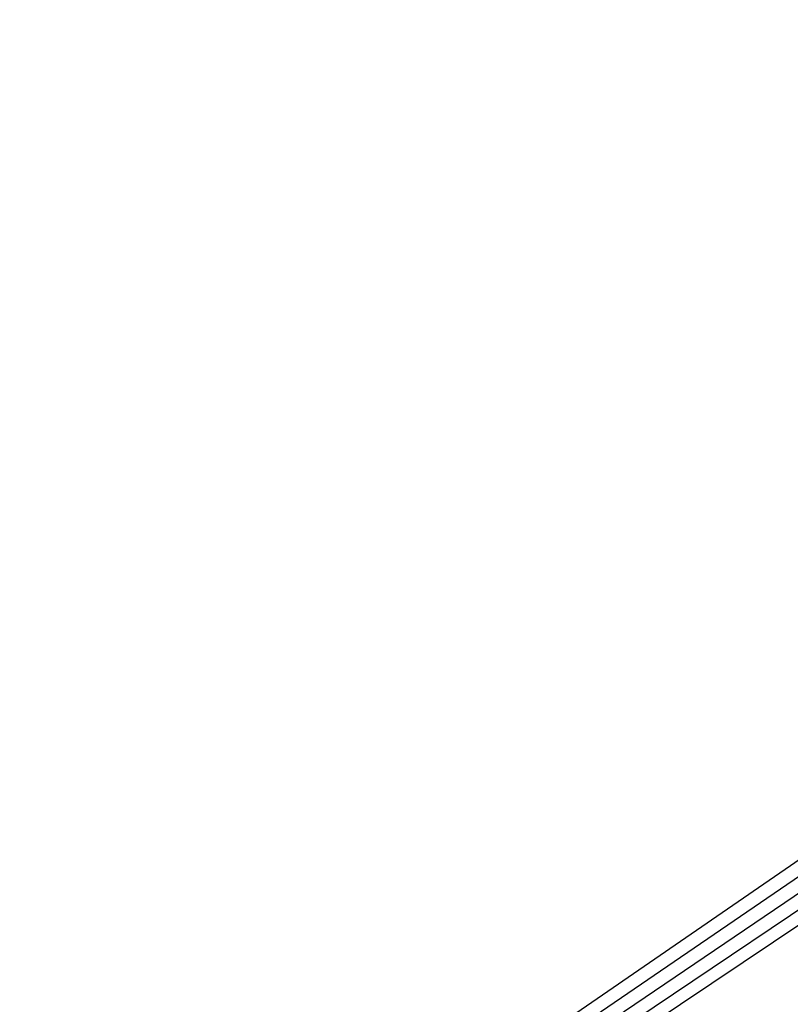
# Model space of a CAD drawing. Extents: x 9 to 437, y 6 to 307.
# Tile 9 of 13: x 147 to 176, y 128 to 165. Entities that reach past the tile are written whole.
import ezdxf

# ---------------------------------------------------------------- set-up
doc = ezdxf.new("R2010")
doc.units = 0
doc.layers.add('SEEWASSERNUTZUNG', color=7, linetype='Continuous')

msp = doc.modelspace()

# ---------------------------------------------------------------- linework, layer by layer
at = {"layer": 'SEEWASSERNUTZUNG', "color": 94, "linetype": 'ByBlock'}
for points in [[(147.19, 122.027), (159.21, 121.94), (188.168, 141.859), (190.924, 143.225), (218.521, 163.459), (225.152, 164.966)], [(150.014, 119.235), (159.463, 121.58), (188.439, 141.365), (191.15, 142.791), (218.67, 163.029), (225.154, 164.492), (225.129, 164.436)], [(152.813, 116.38), (159.716, 121.219), (188.734, 140.875), (191.37, 142.36), (218.795, 162.553), (225.137, 163.981)], [(155.678, 113.533), (159.968, 120.859), (188.996, 140.359), (191.625, 141.953), (218.93, 162.105), (225.309, 163.517)], [(158.52, 110.691), (160.221, 120.499), (189.25, 139.94), (191.91, 141.491), (219.064, 161.673), (225.615, 163.112)]]:
    msp.add_lwpolyline(points, dxfattribs=at)

doc.saveas('drawing.dxf')
